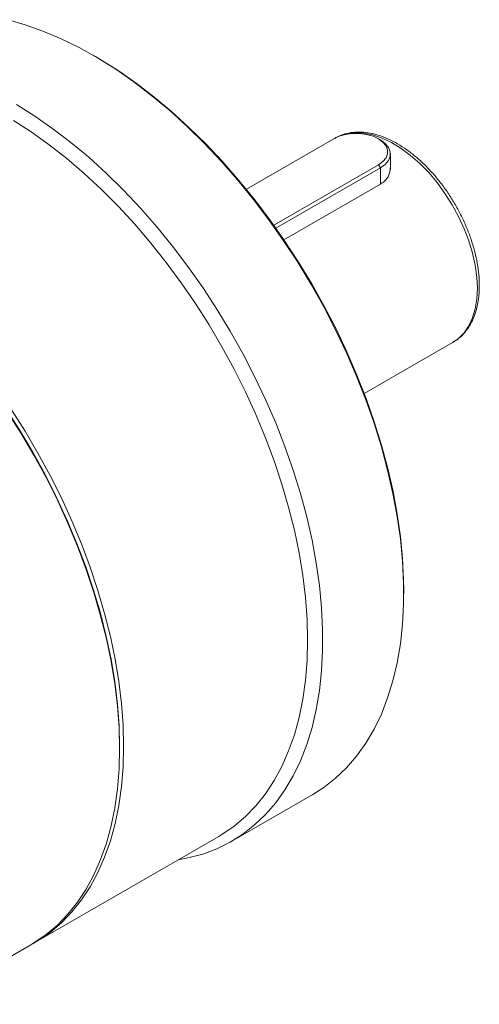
# Model space of a CAD drawing. Header units: millimetres. Extents: x 2194 to 3473, y 312 to 1217.
# Tile 4 of 6: x 2656 to 2732, y 529 to 690. Entities that reach past the tile are written whole.
import ezdxf

# ---------------------------------------------------------------- set-up
doc = ezdxf.new("R2010")
doc.units = ezdxf.units.MM

msp = doc.modelspace()

# ---------------------------------------------------------------- linework, layer by layer
at = {"color": 7, "linetype": 'Continuous', "lineweight": 15}
for p, q in [((2668.84, 683.82), (2668.45, 684.05)), ((2707.97, 670.52), (2707.95, 670.5)), ((2707.74, 670.39), (2693.48, 662.16)), ((2715.36, 670.22), (2715.07, 670.39)), ((2717, 665.41), (2717, 667.93)), ((2697.97, 656.29), (2715.07, 666.16)), ((2715.07, 666.16), (2715.36, 665.65)), ((2715.36, 665.65), (2698.31, 655.8)), ((2715.36, 663.02), (2699.61, 653.93)), ((2712.73, 628.81), (2727.22, 637.17)), ((2719.18, 596.18), (2719.18, 596.64)), ((2672.8, 570.84), (2672.8, 571.12)), ((2691.1, 555.7), (2704.31, 563.33)), ((2658.94, 539.16), (2688.98, 556.5)), ((2641.47, 529.07), (2658.3, 538.79))]:
    msp.add_line(p, q, dxfattribs=at)
at = {"color": 8, "linetype": 'Continuous', "lineweight": 15}
msp.add_line((2715.36, 663.02), (2715.36, 665.65), dxfattribs=at)
at = {"color": 7, "linetype": 'Continuous', "lineweight": 15, "flags": 128}
for points in [[(2704.31, 563.33), (2706.11, 564.48), (2708.04, 565.98), (2709.83, 567.7), (2711.48, 569.61), (2712.99, 571.71), (2714.33, 574), (2715.52, 576.47), (2716.55, 579.1), (2717.41, 581.9), (2718.11, 584.84), (2718.63, 587.93), (2718.98, 591.14), (2719.15, 594.47), (2719.15, 597.91), (2718.98, 601.45), (2718.63, 605.07), (2718.11, 608.75), (2717.41, 612.5), (2716.55, 616.29), (2715.52, 620.11), (2714.33, 623.95), (2712.99, 627.8), (2711.48, 631.63), (2709.83, 635.45), (2708.04, 639.23), (2706.11, 642.97), (2704.05, 646.64), (2701.87, 650.24), (2699.57, 653.76), (2697.17, 657.18), (2694.66, 660.49), (2692.07, 663.67), (2689.39, 666.73), (2686.65, 669.65), (2683.83, 672.41), (2680.97, 675.01), (2678.06, 677.44), (2675.12, 679.69), (2672.16, 681.75), (2669.19, 683.62), (2666.21, 685.29), (2663.24, 686.75), (2660.28, 688), (2657.36, 689.04), (2654.47, 689.86)], [(2668.84, 683.82), (2669.58, 683.39), (2672.53, 681.54), (2675.47, 679.49), (2678.39, 677.26), (2681.27, 674.85), (2684.11, 672.27), (2686.9, 669.53), (2689.63, 666.64), (2692.28, 663.6), (2694.85, 660.44), (2697.34, 657.16), (2699.72, 653.77), (2702, 650.28), (2704.17, 646.71), (2706.21, 643.06), (2708.13, 639.35), (2709.91, 635.6), (2711.54, 631.82), (2713.03, 628.01), (2714.37, 624.19), (2715.55, 620.38), (2716.57, 616.59), (2717.43, 612.83), (2718.12, 609.11), (2718.63, 605.45), (2718.98, 601.86), (2719.15, 598.36), (2719.18, 596.64)], [(2655.97, 675.99), (2658.95, 674.12), (2661.91, 672.06), (2664.85, 669.81), (2667.76, 667.38), (2670.62, 664.78), (2673.43, 662.02), (2676.18, 659.1), (2678.85, 656.04), (2681.45, 652.86), (2683.95, 649.55), (2686.36, 646.13), (2688.65, 642.61), (2690.84, 639.01), (2692.89, 635.34), (2694.82, 631.6), (2696.62, 627.82), (2698.27, 624.01), (2699.77, 620.17), (2701.12, 616.32), (2702.31, 612.48), (2703.34, 608.66), (2704.2, 604.87), (2704.89, 601.12), (2705.41, 597.44), (2705.76, 593.82), (2705.94, 590.28), (2705.94, 586.84), (2705.76, 583.51), (2705.41, 580.3), (2704.89, 577.21), (2704.2, 574.27), (2703.34, 571.47), (2702.31, 568.84), (2701.12, 566.37), (2699.77, 564.08), (2698.27, 561.98), (2696.62, 560.07), (2694.82, 558.36), (2692.89, 556.85), (2690.84, 555.55), (2688.65, 554.47), (2686.36, 553.61), (2683.95, 552.97), (2682.35, 552.67)], [(2688.98, 556.5), (2689.5, 556.81), (2691.48, 558.17), (2693.33, 559.73), (2695.04, 561.49), (2696.61, 563.46), (2698.02, 565.6), (2699.28, 567.93), (2700.39, 570.44), (2701.33, 573.1), (2702.1, 575.93), (2702.7, 578.89), (2703.14, 581.99), (2703.4, 585.22), (2703.48, 588.55), (2703.4, 591.99), (2703.14, 595.51), (2702.7, 599.11), (2702.1, 602.78), (2701.33, 606.49), (2700.39, 610.24), (2699.28, 614.02), (2698.02, 617.8), (2696.61, 621.59), (2695.04, 625.36), (2693.33, 629.1), (2691.48, 632.79), (2689.5, 636.44), (2687.4, 640.01), (2685.18, 643.51), (2682.84, 646.91), (2680.41, 650.2), (2677.88, 653.39), (2675.27, 656.44), (2672.59, 659.35), (2669.84, 662.12), (2667.03, 664.73), (2664.18, 667.17), (2661.3, 669.44), (2658.38, 671.52), (2655.45, 673.41)], [(2715.07, 666.16), (2715.79, 666.69), (2716.29, 667.29), (2716.55, 667.94), (2716.55, 668.61), (2716.29, 669.26), (2715.79, 669.87), (2715.07, 670.39), (2714.16, 670.81), (2713.12, 671.1), (2711.98, 671.25), (2710.82, 671.25), (2709.69, 671.1), (2708.65, 670.81), (2707.74, 670.39)], [(2715.36, 670.22), (2716.15, 669.65), (2716.69, 669), (2716.97, 668.3), (2716.97, 667.57), (2716.69, 666.87), (2716.15, 666.21), (2715.36, 665.65)], [(2654.25, 626.29), (2656.5, 622.79), (2658.63, 619.21), (2660.64, 615.56), (2662.51, 611.85), (2664.24, 608.1), (2665.82, 604.32), (2667.26, 600.51), (2668.54, 596.71), (2669.66, 592.92), (2670.61, 589.15), (2671.39, 585.41), (2672, 581.73), (2672.44, 578.11), (2672.71, 574.57), (2672.8, 571.12)], [(2672.8, 570.84), (2672.71, 574.27), (2672.45, 577.8), (2672.02, 581.4), (2671.41, 585.06), (2670.64, 588.77), (2669.7, 592.53), (2668.6, 596.3), (2667.33, 600.09), (2665.92, 603.87), (2664.35, 607.64), (2662.64, 611.38), (2660.79, 615.08), (2658.81, 618.72), (2656.71, 622.3), (2654.49, 625.79)], [(2655.13, 626.16), (2657.35, 622.67), (2659.46, 619.09), (2661.44, 615.45), (2663.29, 611.75), (2665, 608.01), (2666.56, 604.24), (2667.98, 600.46), (2669.24, 596.67), (2670.34, 592.9), (2671.28, 589.15), (2672.06, 585.43), (2672.66, 581.77), (2673.09, 578.17), (2673.35, 574.64), (2673.44, 571.21)], [(2658.3, 538.79), (2658.81, 539.09), (2660.79, 540.45), (2662.64, 542.01), (2664.35, 543.78), (2665.92, 545.74), (2667.33, 547.89), (2668.6, 550.22), (2669.7, 552.72), (2670.64, 555.39), (2671.41, 558.21), (2672.02, 561.18), (2672.45, 564.28), (2672.71, 567.5), (2672.8, 570.84)], [(2673.44, 571.21), (2673.35, 567.87), (2673.09, 564.65), (2672.66, 561.55), (2672.06, 558.58), (2671.28, 555.76), (2670.34, 553.09), (2669.24, 550.59), (2667.98, 548.26), (2666.56, 546.11), (2665, 544.15), (2663.29, 542.39), (2661.44, 540.82), (2659.46, 539.47), (2658.62, 538.97)]]:
    msp.add_lwpolyline(points, dxfattribs=at)
at = {"color": 8, "linetype": 'Continuous', "lineweight": 15, "flags": 128}
for points in [[(2731.2, 645.99), (2731.11, 647.83), (2730.85, 649.75), (2730.41, 651.72), (2729.81, 653.73), (2729.04, 655.73), (2728.13, 657.71), (2727.08, 659.64), (2725.9, 661.49), (2724.62, 663.25), (2723.25, 664.88), (2721.8, 666.36), (2720.29, 667.69), (2718.76, 668.83), (2717.2, 669.78), (2715.65, 670.52), (2714.13, 671.04), (2712.65, 671.34), (2711.24, 671.41), (2709.91, 671.25), (2708.68, 670.87), (2707.97, 670.52)], [(2727.22, 637.17), (2728.13, 637.81), (2729.04, 638.74), (2729.81, 639.86), (2730.41, 641.16), (2730.85, 642.63), (2731.11, 644.25), (2731.2, 645.99)]]:
    msp.add_lwpolyline(points, dxfattribs=at)
at = {"color": 7, "linetype": 'Continuous', "lineweight": 15}
for points, knots in [([(2727.15, 637.16), (2727.44, 637.33), (2728.08, 637.7), (2728.94, 638.52), (2729.75, 639.54), (2730.41, 640.73), (2730.93, 642.07), (2731.29, 643.55), (2731.48, 645.01), (2731.52, 646.29), (2731.49, 647.61), (2731.35, 649.13), (2731.02, 650.98), (2730.54, 652.86), (2729.91, 654.76), (2729.15, 656.64), (2728.25, 658.49), (2727.23, 660.29), (2726.11, 662.01), (2724.88, 663.65), (2723.58, 665.17), (2722.2, 666.56), (2720.77, 667.81), (2719.3, 668.9), (2717.81, 669.82), (2716.3, 670.56), (2714.8, 671.09), (2713.33, 671.43), (2711.9, 671.54), (2710.54, 671.45), (2709.27, 671.13), (2708.39, 670.79), (2707.97, 670.5), (2707.9, 670.46)], [0, 0, 0, 0, 0.025823, 0.058607, 0.091512, 0.124766, 0.158465, 0.192568, 0.226954, 0.252598, 0.270909, 0.305501, 0.340064, 0.374587, 0.40907, 0.443521, 0.47795, 0.512369, 0.546791, 0.581226, 0.615686, 0.650185, 0.684735, 0.719348, 0.754026, 0.788763, 0.823519, 0.858204, 0.892684, 0.926801, 0.960435, 0.993595, 1, 1, 1, 1]), ([(2716.97, 665.66), (2716.94, 665.27), (2716.86, 664.44), (2716.16, 663.54), (2715.55, 663.14), (2715.36, 663.02)], [0, 0, 0, 0, 0.380454, 0.814807, 1, 1, 1, 1])]:
    msp.add_open_spline(points, degree=3, knots=knots, dxfattribs=at)

doc.saveas('drawing.dxf')
